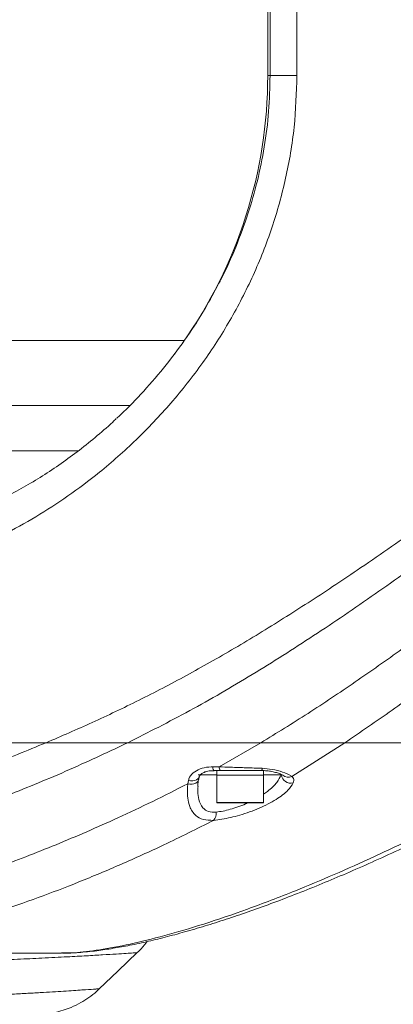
# Model space of a CAD drawing. Header units: millimetres. Extents: x 19214 to 26510, y -7957 to -532.
# Tile 9 of 150: x 22151 to 22232, y -5754 to -5541. Entities that reach past the tile are written whole.
import ezdxf

# ---------------------------------------------------------------- set-up
doc = ezdxf.new("R2010")
doc.units = ezdxf.units.MM
doc.header["$LTSCALE"] = 0.3175
doc.layers.add('1轮廓实线层', color=7, linetype='Continuous', lineweight=18)
doc.layers.add('7标注层', color=4, linetype='Continuous', lineweight=13)

msp = doc.modelspace()

# ---------------------------------------------------------------- linework, layer by layer
at = {"layer": '1轮廓实线层', "ltscale": 10}
for p, q in [((22204.953, -5521.322), (22204.953, -5553.322)), ((22205.459, -5553.322), (22205.459, -5534.322)), ((22211.254, -5534.322), (22211.254, -5553.322)), ((22211.254, -5553.322), (22205.459, -5553.322)), ((22118.016, -5610.538), (22186.968, -5610.538)), ((22184.843, -5613.469), (22185.355, -5612.783)), ((22118.016, -5624.535), (22175.296, -5624.535)), ((22118.016, -5634.307), (22164.242, -5634.307)), ((22157.163, -5697.322), (22051.286, -5697.322)), ((22194.493, -5702.529), (22203.49, -5697.322)), ((22221.552, -5697.322), (22210.157, -5704.59)), ((22221.552, -5697.322), (22272.675, -5697.322)), ((22193.066, -5702.534), (22194.493, -5702.529)), ((22194.016, -5704.287), (22189.983, -5704.287)), ((22194.801, -5703.322), (22193.382, -5703.322)), ((22194.016, -5703.322), (22194.016, -5704.322)), ((22194.016, -5704.322), (22194.016, -5710.222)), ((22201.391, -5704.322), (22194.016, -5704.322)), ((22194.016, -5704.322), (22199.016, -5704.322)), ((22199.016, -5704.322), (22204.016, -5704.322)), ((22204.016, -5704.322), (22201.391, -5704.322)), ((22203.992, -5703.322), (22204.016, -5703.322)), ((22204.016, -5704.322), (22204.016, -5703.322)), ((22207.863, -5704.287), (22204.016, -5704.287)), ((22204.016, -5710.222), (22204.016, -5704.322)), ((22187.719, -5706.176), (22187.862, -5705.451)), ((22194.016, -5710.222), (22204.016, -5710.222)), ((22203.916, -5710.322), (22194.116, -5710.322)), ((22099.734, -5742.75), (22160.489, -5742.75)), ((22160.488, -5742.695), (22160.735, -5742.69))]:
    msp.add_line(p, q, dxfattribs=at)
at = {"layer": '1轮廓实线层', "lineweight": 20, "ltscale": 10}
for points in [[(22193.382, -5703.322), (22193.337, -5703.309), (22193.292, -5703.27), (22193.248, -5703.204), (22193.206, -5703.114), (22193.166, -5703.001), (22193.129, -5702.865), (22193.095, -5702.708), (22193.066, -5702.534)], [(22190.061, -5705.269), (22190.053, -5705.308), (22189.938, -5705.586), (22189.725, -5705.83), (22189.424, -5706.026), (22189.052, -5706.164), (22188.628, -5706.237), (22188.176, -5706.241), (22187.719, -5706.176)], [(22190.181, -5704.641), (22190.089, -5704.883), (22189.884, -5705.133), (22189.587, -5705.332), (22189.214, -5705.469), (22188.786, -5705.536), (22188.327, -5705.53), (22187.862, -5705.451)], [(22168.57, -5750.479), (22172.676, -5746.542), (22176.782, -5742.605)]]:
    msp.add_lwpolyline(points, dxfattribs=at)
for centre, radius, start, end in [((22104.953, -5553.322), 100, 324.70726, 359.99856), ((22195.473, -5702.605), 0.983, 175.56581, 226.84341), ((22202.974, -5702.896), 0.783, 326.97907, 3.68103), ((22209.95, -5703.941), 2.115, 189.4399, 283.88033), ((22209.374, -5702.934), 1.831, 230.74554, 295.3241), ((22194.116, -5710.222), 0.1, 180, 270), ((22203.916, -5710.222), 0.1, 270, 0), ((22191.664, -5712.586), 2.196, 317.3152, 7.3057)]:
    msp.add_arc(centre, radius, start, end, dxfattribs=at)
at = {"layer": '1轮廓实线层', "ltscale": 10}
for points, knots in [([(22211.254, -5553.322), (22211.131, -5557.048), (22210.884, -5564.513), (22208.982, -5575.541), (22206.032, -5586.28), (22201.947, -5596.57), (22196.921, -5606.313), (22190.971, -5615.564), (22184.171, -5624.182), (22176.662, -5632.092), (22169.167, -5638.71), (22161.891, -5644.171), (22154.959, -5648.66), (22147.968, -5652.535), (22140.759, -5655.906), (22133.401, -5658.704), (22125.955, -5660.889), (22118.716, -5662.383), (22112.174, -5663.194), (22108.178, -5663.283), (22106.396, -5663.322)], [0, 0, 0, 0, 29552.7866792, 59215.1894748, 88776.1307427, 118489.331662, 148300.6682934, 178029.3576566, 209311.0043024, 240683.3678503, 271980.1966052, 297835.9100338, 323767.2455099, 349705.925214, 375571.6822616, 404000.729787, 432510.9968634, 461028.6036393, 489467.68796, 512354.0714526, 512354.0714526, 512354.0714526, 512354.0714526]), ([(22194.423, -5598.15), (22194.591, -5597.844), (22195.959, -5595.36), (22198.114, -5590.384), (22200.757, -5583.326), (22202.807, -5576.088), (22204.309, -5568.688), (22205.274, -5561.079), (22205.397, -5555.908), (22205.459, -5553.322)], [0, 0, 0, 0, 4911.1860052, 39881.8660432, 74850.0723252, 108594.2628292, 142336.7506686, 177184.9227118, 212032.336234, 212032.336234, 212032.336234, 212032.336234]), ([(22205.459, -5553.322), (22205.18, -5553.322), (22204.862, -5553.322), (22204.986, -5553.322), (22205.001, -5553.322)], [0, 0, 0, 0, 62711.7377288, 71693.7503177, 71693.7503177, 71693.7503177, 71693.7503177]), ([(22157.163, -5697.322), (22158.815, -5696.617), (22163.753, -5694.509), (22172.134, -5690.676), (22182.303, -5685.625), (22192.639, -5680.002), (22203.09, -5673.816), (22213.656, -5667.166), (22225.109, -5659.568), (22237.443, -5650.986), (22250.609, -5641.356), (22263.784, -5631.258), (22276.915, -5620.692), (22289.954, -5609.668), (22298.39, -5601.95), (22302.607, -5598.093)], [0, 0, 0, 0, 13194.9976807, 39442.9726252, 65711.2603882, 91957.0881622, 118925.3419263, 145913.3465814, 172888.0266026, 206639.9409987, 240415.881457, 274172.7240208, 308679.8911716, 343207.2436473, 377714.3901816, 377714.3901816, 377714.3901816, 377714.3901816]), ([(22172.444, -5627.255), (22172.714, -5627.014), (22174.709, -5625.232), (22178.297, -5621.438), (22183.125, -5615.844), (22187.536, -5609.862), (22191.346, -5603.974), (22193.452, -5599.988), (22194.423, -5598.15)], [0, 0, 0, 0, 5739.900734, 42441.8055047, 80000.0273028, 117555.6833005, 152358.6600273, 182139.5787188, 182139.5787188, 182139.5787188, 182139.5787188]), ([(22305.742, -5601.881), (22305.742, -5601.881), (22301.715, -5605.783), (22293.521, -5613.434), (22280.922, -5624.472), (22268.011, -5635.189), (22254.867, -5645.606), (22241.519, -5655.681), (22228.166, -5665.261), (22214.852, -5674.31), (22201.525, -5682.773), (22188.12, -5690.591), (22179.221, -5695.079), (22174.771, -5697.322)], [0, 0, 0, 0, 0.1031843, 28994.6437443, 58006.6059291, 87003.0493188, 116615.0428555, 146244.177311, 175851.5869795, 205051.7917711, 234248.4324502, 263967.0538228, 293683.2775667, 293683.2775667, 293683.2775667, 293683.2775667]), ([(22203.49, -5697.322), (22206.872, -5695.241), (22213.637, -5691.078), (22223.789, -5684.274), (22234.93, -5676.429), (22247.068, -5667.446), (22260.149, -5657.251), (22273.11, -5646.604), (22285.883, -5635.536), (22299.458, -5623.121), (22308.604, -5614.177), (22313.555, -5609.075), (22313.555, -5609.075)], [0, 0, 0, 0, 24092.1121653, 48202.1294179, 72300.3333295, 103576.5241703, 134909.0123357, 166269.0809921, 197617.6465606, 228907.3464952, 267977.0312957, 267977.1408578, 267977.1408578, 267977.1408578, 267977.1408578]), ([(22319.768, -5613.88), (22315.743, -5618.109), (22307.689, -5626.569), (22295.081, -5638.606), (22282.143, -5650.313), (22268.926, -5661.664), (22255.471, -5672.616), (22243.058, -5682.147), (22231.747, -5690.407), (22224.953, -5695.016), (22221.552, -5697.322)], [0, 0, 0, 0, 31414.2983676, 62848.1162233, 94264.1676046, 126383.7655349, 158523.207935, 190635.5320438, 214674.0479217, 238768.8912029, 238768.8912029, 238768.8912029, 238768.8912029]), ([(22172.312, -5627.366), (22172.052, -5627.619), (22170.56, -5629.072), (22167.739, -5631.487), (22163.86, -5634.599), (22159.897, -5637.465), (22155.869, -5640.111), (22151.784, -5642.528), (22147.66, -5644.712), (22143.516, -5646.657), (22139.372, -5648.357), (22135.251, -5649.81), (22131.179, -5651.012), (22127.182, -5651.962), (22123.288, -5652.666), (22119.497, -5653.115), (22116.499, -5653.33), (22114.826, -5653.312), (22114.322, -5653.307)], [0, 0, 0, 0, 6229.8971405, 35776.4100533, 65336.176997, 95123.3080076, 125236.4215274, 155687.1606289, 186482.7383901, 217618.1543722, 249076.0697296, 280827.0869666, 312830.6118883, 345036.4152358, 377386.9932926, 409829.663341, 442987.2426724, 457256.8165818, 457256.8165818, 457256.8165818, 457256.8165818]), ([(22111.795, -5712.917), (22115.225, -5711.996), (22122.102, -5710.151), (22133.229, -5706.551), (22144.883, -5702.368), (22153.063, -5699.007), (22157.163, -5697.322)], [0, 0, 0, 0, 31220.1870199, 62586.703527, 94399.3315322, 126360.6106686, 126360.6106686, 126360.6106686, 126360.6106686]), ([(22174.771, -5697.322), (22171.71, -5698.773), (22164.054, -5702.403), (22152.08, -5707.486), (22141.188, -5711.66), (22132.711, -5714.603), (22126.454, -5716.622), (22120.349, -5718.448), (22116.437, -5719.488), (22114.481, -5720.009)], [0, 0, 0, 0, 29743.3458087, 74417.1597962, 119336.9662681, 142195.1321788, 165053.230532, 188051.1372607, 211049.0000176, 211049.0000176, 211049.0000176, 211049.0000176]), ([(22174.771, -5697.322), (22173.663, -5697.322), (22171.439, -5697.322), (22167.126, -5697.322), (22162.28, -5697.322), (22158.76, -5697.322), (22157.163, -5697.322)], [0, 0, 0, 0, 21934.2649737, 44063.0337472, 89244.022252, 126790.8411087, 126790.8411087, 126790.8411087, 126790.8411087]), ([(22174.771, -5697.322), (22173.663, -5697.322), (22171.439, -5697.322), (22167.126, -5697.322), (22162.28, -5697.322), (22158.76, -5697.322), (22157.163, -5697.322)], [0, 0, 0, 0, 21934.2649737, 44063.0337472, 89244.022252, 126790.8411087, 126790.8411087, 126790.8411087, 126790.8411087]), ([(22203.49, -5697.322), (22198.681, -5697.322), (22189.018, -5697.322), (22179.535, -5697.322), (22174.771, -5697.322)], [0, 0, 0, 0, 35639.1015758, 71616.8537327, 71616.8537327, 71616.8537327, 71616.8537327]), ([(22203.49, -5697.322), (22198.681, -5697.322), (22189.018, -5697.322), (22179.535, -5697.322), (22174.771, -5697.322)], [0, 0, 0, 0, 35639.1026312, 71616.8537321, 71616.8537321, 71616.8537321, 71616.8537321]), ([(22221.552, -5697.322), (22220.98, -5697.322), (22219.817, -5697.322), (22217.508, -5697.322), (22214.731, -5697.322), (22211.293, -5697.322), (22207.51, -5697.322), (22204.837, -5697.322), (22203.49, -5697.322)], [0, 0, 0, 0, 21586.3143663, 43890.1170157, 74245.1629098, 105424.6012314, 143782.8345799, 182740.8037899, 182740.8037899, 182740.8037899, 182740.8037899]), ([(22221.552, -5697.322), (22220.98, -5697.322), (22219.817, -5697.322), (22217.508, -5697.322), (22214.731, -5697.322), (22211.293, -5697.322), (22207.51, -5697.322), (22204.837, -5697.322), (22203.49, -5697.322)], [0, 0, 0, 0, 21586.3153399, 43890.1189952, 74245.1662584, 105424.6059862, 143782.8370287, 182740.8037906, 182740.8037906, 182740.8037906, 182740.8037906]), ([(22187.862, -5705.451), (22187.937, -5705.219), (22188.167, -5704.501), (22189.129, -5703.521), (22190.78, -5702.755), (22192.187, -5702.544), (22192.973, -5702.535), (22193.066, -5702.534)], [0, 0, 0, 0, 20298.1935028, 62826.3611115, 105197.7793717, 150662.8265096, 156708.7367041, 156708.7367041, 156708.7367041, 156708.7367041]), ([(22194.493, -5702.529), (22195.307, -5702.558), (22197.239, -5702.628), (22200.343, -5702.736), (22202.613, -5702.809), (22203.755, -5702.846)], [0, 0, 0, 0, 26924.0451871, 63919.3849448, 101392.1750173, 101392.1750173, 101392.1750173, 101392.1750173]), ([(22203.755, -5702.846), (22204.483, -5702.906), (22206.124, -5703.041), (22208.366, -5703.673), (22209.623, -5704.224), (22210.077, -5704.535), (22210.157, -5704.59)], [0, 0, 0, 0, 31496.2161615, 71000.4125897, 117224.1801037, 127192.0885651, 127192.0885651, 127192.0885651, 127192.0885651]), ([(22189.892, -5706.779), (22189.89, -5706.682), (22189.881, -5706.199), (22189.963, -5705.658), (22190.029, -5705.226)], [0, 0, 0, 0, 14465.8200165, 71657.6290276, 71657.6290276, 71657.6290276, 71657.6290276]), ([(22190.065, -5705.27), (22190.086, -5705.122), (22190.114, -5704.911), (22190.175, -5704.709), (22190.193, -5704.649)], [0, 0, 0, 0, 50408.3765233, 71657.9209925, 71657.9209925, 71657.9209925, 71657.9209925]), ([(22190.195, -5704.641), (22190.199, -5704.61), (22190.211, -5704.523), (22190.462, -5704.179), (22191, -5703.784), (22191.814, -5703.485), (22192.656, -5703.345), (22193.202, -5703.362), (22193.39, -5703.368)], [0, 0, 0, 0, 18812.5439293, 51555.581049, 87530.9948514, 124548.1505323, 162527.1380346, 182432.8113008, 182432.8113008, 182432.8113008, 182432.8113008]), ([(22203.63, -5703.322), (22202.165, -5703.322), (22199.202, -5703.322), (22196.279, -5703.322), (22194.801, -5703.322)], [0, 0, 0, 0, 35434.6846475, 71698.4597749, 71698.4597749, 71698.4597749, 71698.4597749]), ([(22203.644, -5703.325), (22204.008, -5703.336), (22204.786, -5703.359), (22205.882, -5703.536), (22206.876, -5703.778), (22207.628, -5704.046), (22208.073, -5704.25), (22208.249, -5704.385), (22208.221, -5704.356), (22208.217, -5704.352)], [0, 0, 0, 0, 32079.4700776, 68344.3052123, 105933.9301377, 144348.976935, 177731.6187531, 207274.3730157, 212355.6706444, 212355.6706444, 212355.6706444, 212355.6706444]), ([(22204.016, -5708.419), (22204.306, -5708.224), (22205.519, -5707.405), (22207.028, -5705.953), (22207.601, -5704.81), (22207.863, -5704.287)], [0, 0, 0, 0, 14748.0213161, 61810.6291809, 101461.5913589, 101461.5913589, 101461.5913589, 101461.5913589]), ([(22210.157, -5704.59), (22210.296, -5704.731), (22210.666, -5705.107), (22210.537, -5705.653), (22210.457, -5705.994)], [0, 0, 0, 0, 26892.3443458, 71769.3028979, 71769.3028979, 71769.3028979, 71769.3028979]), ([(22123.043, -5731.623), (22126.786, -5730.593), (22134.272, -5728.534), (22146.445, -5724.4), (22159.232, -5719.472), (22170.594, -5714.527), (22180.138, -5710.048), (22185.19, -5707.467), (22187.719, -5706.176)], [0, 0, 0, 0, 35139.9544087, 70280.6076649, 106228.4481637, 142177.5704107, 161909.8777417, 181674.9421754, 181674.9421754, 181674.9421754, 181674.9421754]), ([(22193.279, -5714.075), (22192.514, -5714.069), (22190.982, -5714.055), (22189.183, -5713.01), (22188.124, -5711.33), (22187.663, -5709.269), (22187.6, -5707.584), (22187.69, -5706.519), (22187.719, -5706.176)], [0, 0, 0, 0, 32166.0983808, 64395.5175082, 105849.8970752, 136280.5598163, 167509.9336645, 182386.891613, 182386.891613, 182386.891613, 182386.891613]), ([(22189.925, -5706.783), (22189.906, -5707.129), (22189.854, -5708.109), (22190.077, -5709.742), (22190.757, -5711.326), (22192.084, -5712.315), (22193.26, -5712.31), (22193.842, -5712.307)], [0, 0, 0, 0, 18507.9261634, 52323.4713562, 94717.9609394, 126022.0375045, 156715.5645573, 156715.5645573, 156715.5645573, 156715.5645573]), ([(22210.457, -5705.994), (22210.136, -5706.521), (22209.625, -5707.361), (22208.198, -5708.584), (22206.772, -5709.58), (22205.055, -5710.554), (22203.128, -5711.466), (22201.062, -5712.277), (22198.991, -5712.952), (22196.967, -5713.478), (22195.036, -5713.872), (22193.865, -5714.007), (22193.279, -5714.075)], [0, 0, 0, 0, 47368.5903334, 75480.0156087, 103590.6123491, 132605.6840935, 161609.2596575, 189425.9240365, 217225.7120377, 242591.4504963, 267944.7965601, 293434.6328558, 293434.6328558, 293434.6328558, 293434.6328558]), ([(22193.842, -5712.307), (22194.326, -5712.239), (22195.775, -5712.037), (22198.008, -5711.384), (22199.793, -5710.714), (22200.466, -5710.388), (22200.601, -5710.322)], [0, 0, 0, 0, 29170.8437136, 87330.2265555, 119149.315433, 127100.7543368, 127100.7543368, 127100.7543368, 127100.7543368]), ([(22160.729, -5742.745), (22160.764, -5742.746), (22161.903, -5742.771), (22164.291, -5742.618), (22167.864, -5742.278), (22171.547, -5741.731), (22175.258, -5741.053), (22179.154, -5740.213), (22183.288, -5739.197), (22187.541, -5738.038), (22191.956, -5736.727), (22196.545, -5735.259), (22201.308, -5733.632), (22206.253, -5731.839), (22211.377, -5729.881), (22216.603, -5727.78), (22221.956, -5725.524), (22227.429, -5723.114), (22233.11, -5720.505), (22238.942, -5717.705), (22243.879, -5715.259), (22246.898, -5713.682), (22247.897, -5713.16)], [0, 0, 0, 0, 1022.8107351, 33590.6679138, 70543.6347599, 102469.6472056, 132927.2032321, 165142.9555601, 196226.8123263, 226665.6934211, 256907.1904528, 286880.1063473, 316726.9492211, 346569.634713, 376488.3248415, 406503.1873946, 435091.7798814, 464680.157914, 494439.4277409, 524380.7957727, 554503.5849543, 569404.6984695, 569404.6984695, 569404.6984695, 569404.6984695]), ([(22160.735, -5742.69), (22161.557, -5742.69), (22163.742, -5742.689), (22168.597, -5742.094), (22175.077, -5740.894), (22182.607, -5739.046), (22191.072, -5736.546), (22200.511, -5733.329), (22210.004, -5729.69), (22219.213, -5725.834), (22227.946, -5721.911), (22237.032, -5717.598), (22243.307, -5714.355), (22246.449, -5712.73)], [0, 0, 0, 0, 19928.9196713, 53017.110628, 86343.2758346, 118895.5903569, 151674.0919204, 185154.5249455, 218871.9953753, 244525.7344645, 270278.4898873, 296324.8840823, 322465.8974389, 322465.8974389, 322465.8974389, 322465.8974389]), ([(22193.279, -5714.075), (22189.693, -5715.878), (22182.956, -5719.266), (22173.276, -5723.64), (22164.224, -5727.442), (22155.34, -5730.849), (22146.672, -5733.851), (22138.266, -5736.435), (22129.492, -5738.772), (22120.519, -5740.714), (22111.566, -5742.073), (22104.7, -5742.724), (22101.153, -5742.679), (22100.036, -5742.664)], [0, 0, 0, 0, 31005.1520818, 58250.8511631, 85514.3143602, 112758.7213683, 140714.1549681, 168690.5408321, 196645.161503, 232362.0965691, 268079.076758, 304543.5422754, 321310.8692098, 321310.8692098, 321310.8692098, 321310.8692098]), ([(22176.769, -5742.668), (22176.934, -5742.52), (22177.66, -5741.87), (22178.393, -5741.048), (22178.885, -5740.33), (22178.95, -5740.235)], [0, 0, 0, 0, 20506.7305469, 90537.4102238, 101260.9415554, 101260.9415554, 101260.9415554, 101260.9415554]), ([(22176.725, -5742.653), (22176.724, -5742.653), (22176.71, -5742.654), (22176, -5742.7), (22174.567, -5742.791), (22172.352, -5742.928), (22169.466, -5743.102), (22165.941, -5743.305), (22161.596, -5743.541), (22156.612, -5743.794), (22151.058, -5744.051), (22145.371, -5744.288), (22139.095, -5744.519), (22132.271, -5744.734), (22127.382, -5744.849), (22124.937, -5744.906)], [0, 0, 0, 0, 663.2474488, 30743.5414601, 60919.844334, 91000.7317677, 121205.2607265, 151506.0994221, 181711.7244945, 217065.8004357, 247599.6791484, 278230.9951612, 308765.7418289, 343104.1987621, 377442.8556487, 377442.8556487, 377442.8556487, 377442.8556487]), ([(22124.013, -5752.57), (22124.758, -5752.552), (22126.908, -5752.499), (22130.422, -5752.398), (22134.544, -5752.262), (22138.589, -5752.109), (22142.477, -5751.946), (22146.145, -5751.776), (22149.61, -5751.604), (22152.884, -5751.429), (22155.894, -5751.258), (22158.595, -5751.096), (22161.008, -5750.946), (22163.138, -5750.808), (22165.519, -5750.648), (22167.23, -5750.529), (22168.272, -5750.456), (22168.5, -5750.44), (22168.61, -5750.432)], [0, 0, 0, 0, 14770.9125938, 42581.9911677, 70392.9624121, 99013.1773789, 127633.2053228, 155221.1602988, 182808.8880403, 211206.8003573, 239604.4432939, 266828.7908395, 294052.9018038, 322081.3014428, 350109.4537287, 403705.4987206, 431315.5503141, 457423.3467252, 457423.3467252, 457423.3467252, 457423.3467252]), ([(22156.591, -5755.905), (22156.602, -5755.904), (22156.652, -5755.9), (22156.915, -5755.876), (22157.721, -5755.785), (22159.077, -5755.556), (22160.82, -5755.101), (22162.734, -5754.402), (22164.609, -5753.488), (22166.433, -5752.319), (22167.746, -5751.329), (22168.421, -5750.648), (22168.599, -5750.469)], [0, 0, 0, 0, 1371.4966877, 6205.0393263, 18869.9009496, 54233.2581155, 95319.8795926, 135663.3510172, 186288.0551617, 230306.9463999, 276188.8653173, 292542.6353374, 292542.6353374, 292542.6353374, 292542.6353374])]:
    msp.add_open_spline(points, degree=3, knots=knots, dxfattribs=at)
at = {"layer": '7标注层', "ltscale": 10}
msp.add_arc((21908.016, -5402.322), 534.257, 193, 167, dxfattribs=at)

doc.saveas('drawing.dxf')
